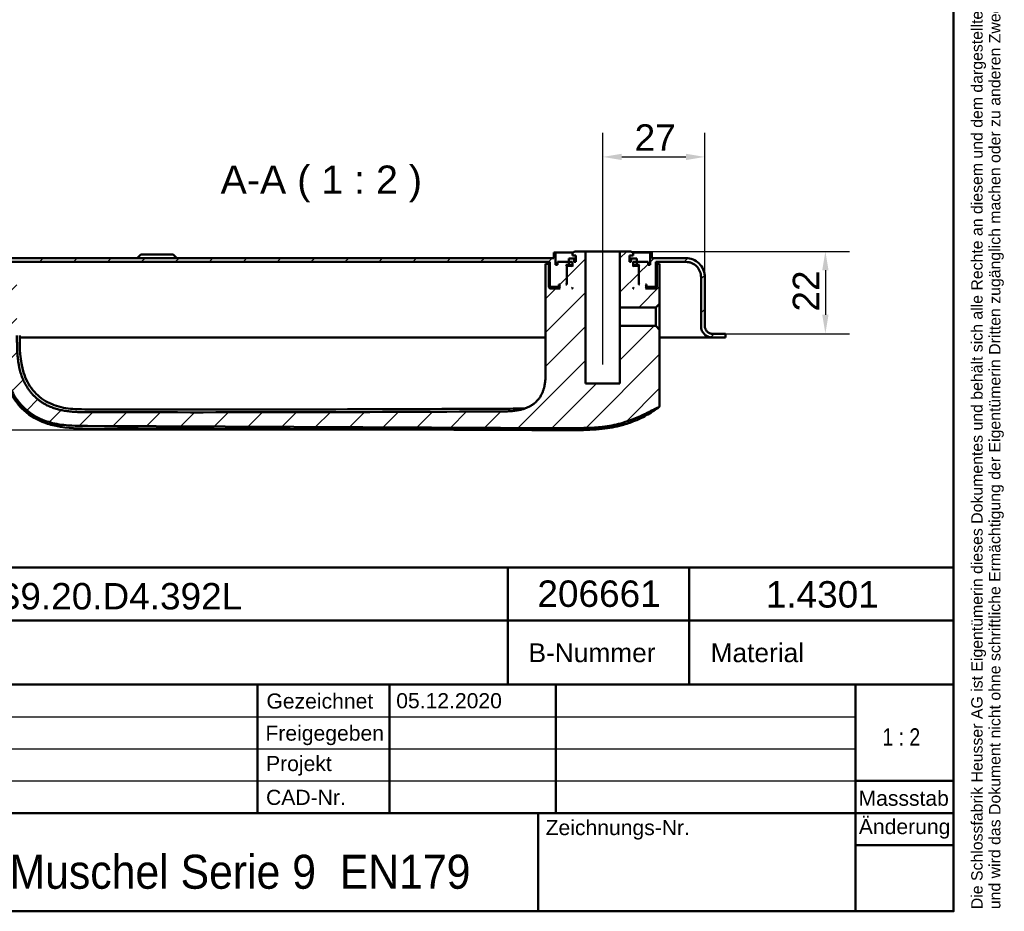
# Model space of a CAD drawing. Header units: millimetres. Extents: x 20 to 833, y 20 to 574.
# Tile 16 of 20: x 573 to 833, y 20 to 256. Entities that reach past the tile are written whole.
import ezdxf
from ezdxf.enums import TextEntityAlignment as Align

# ---------------------------------------------------------------- set-up
doc = ezdxf.new("R2010")
doc.units = ezdxf.units.MM
doc.header["$LTSCALE"] = 2
for name, color, linetype, lineweight in [('Bemaßungen(DIN)', 7, 'Continuous', 25), ('Mittellinie(DIN)', 7, 'Continuous', 25), ('Sichtbare Kanten(DIN)', 7, 'Continuous', 50), ('Skizziergeometrie(DIN)', 7, 'Continuous', 50), ('Skizzierlinie(DIN)', 7, 'Continuous', 25), ('Symbole(DIN)', 7, 'Continuous', 25)]:
    doc.layers.add(name, color=color, linetype=linetype, lineweight=lineweight)
doc.layers.add('Schraffur', color=179, linetype='Continuous', lineweight=9, true_color=0x1e1e47)
doc.styles.add('Aktuell-DIN', font='arial.ttf')
doc.styles.add('Aktuell-DINGroßer Text', font='arial.ttf')
doc.styles.add('STANDARD-DIN~0', font='arial.ttf')
doc.styles.add('Textstil10', font='arial.ttf')
doc.styles.add('Textstil41', font='arial.ttf', dxfattribs={"width": 0.8})
doc.styles.add('Textstil83', font='arial.ttf', dxfattribs={"width": 0.8})
doc.dimstyles.new('CAD-LAN', dxfattribs={"dimscale": 2, "dimtxt": 3.5, "dimasz": 2.5, "dimexe": 3.175, "dimexo": 0, "dimgap": 0.8, "dimtad": 1, "dimrnd": 1e-08, "dimtxsty": 'STANDARD-DIN~0', "dimcen": 0.09, "dimdle": 10, "dimclrd": 250, "dimclre": 250, "dimclrt": 250, "dimadec": 0, "dimazin": 2, "dimtfac": 1, "dimtmove": 0, "dimatfit": 3, "dimfxl": 1, "dimtolj": 1, "dimtzin": 0, "dimlwd": 25, "dimlwe": 25, "dimarcsym": 0})

# ---------------------------------------------------------------- blocks, each defined once
blk = doc.blocks.new('Ränder Standardrahmen')
at = {"layer": 'Skizziergeometrie(DIN)', "flags": 128}
blk.add_lwpolyline([(10, 10), (10, 287), (410, 287), (410, 10), (10, 10)], dxfattribs=at)
blk = doc.blocks.new('Schriftfelder Heusser')
at = {"layer": 'Skizziergeometrie(DIN)'}
for p, q in [((101, 236.92), (291, 236.92)), ((232, 229.92), (232, 236.92)), ((256, 229.92), (256, 236.92)), ((291, 236.92), (291, 229.92)), ((101, 229.92), (291, 229.92)), ((232, 229.92), (232, 221.42)), ((256, 229.92), (256, 221.42)), ((291, 229.92), (291, 191.42)), ((101, 221.42), (291, 221.42)), ((198.85, 221.42), (198.85, 204.42)), ((216.35, 221.42), (216.35, 204.42)), ((238.35, 221.42), (238.35, 204.42)), ((278, 221.42), (278, 191.42)), ((278, 208.67), (291, 208.67)), ((101, 204.42), (291, 204.42)), ((236, 204.42), (236, 191.42)), ((278, 200.17), (291, 200.17)), ((291, 191.42), (101, 191.42))]:
    blk.add_line(p, q, dxfattribs=at)
at = {"layer": 'Skizzierlinie(DIN)'}
for p, q in [((162.35, 217.17), (278, 217.17)), ((162.35, 212.92), (278, 212.92)), ((162.35, 208.67), (278, 208.67))]:
    blk.add_line(p, q, dxfattribs=at)
at = {"layer": 'Symbole(DIN)', "color": 7, "insert": (293.33, 191.7), "char_height": 1.5, "width": 182.3003, "attachment_point": 1, "rotation": 90, "line_spacing_factor": 0.944221, "style": 'Aktuell-DIN'}
blk.add_mtext('\\fArial|b0|i0;\\H1.5000;Die Schlossfabrik Heusser AG ist Eigentümerin dieses Dokumentes und behält sich alle Rechte an diesem und dem dargestellten Gegenstand vor. Der Empfänger anerkennt diese Rechte\\Pund wird das Dokument nicht ohne schriftliche Ermächtigung der Eigentümerin Dritten zugänglich machen oder zu anderen Zwecken verwenden, zu dem es ihm übergeben worden ist.\\P ', dxfattribs=at)
at = {"layer": 'Symbole(DIN)', "color": 179, "true_color": 0x262659, "style": 'Aktuell-DIN'}
for s, insert, char_height, attachment_point in [('B-Nummer', (234.74, 225.62), 2.489, 4), ('Material', (265.02, 225.62), 2.489, 5), ('\\fArial|b0|i0;Gezeichnet', (200.05, 219.23), 2, 4), ('\\fArial|b0|i0;Freigegeben', (199.92, 216), 2, 1), ('\\fArial|b0|i0;Projekt', (200, 211.98), 2, 1), ('\\fArial|b0|i0;CAD-Nr.', (200, 207.5), 2, 1), ('\\fArial|b0|i0;\\H2.0000;Massstab', (284.39, 206.37), 2, 5), ('\\fArial|b0|i0;Zeichnungs-Nr.', (237, 203.5), 2, 1)]:
    blk.add_mtext(s, dxfattribs=dict(at, insert=insert, char_height=char_height, attachment_point=attachment_point))
at = {"layer": 'Symbole(DIN)', "color": 179, "true_color": 0x262659, "insert": (284.51, 202.33), "char_height": 2, "width": 12.1143, "attachment_point": 5, "style": 'Aktuell-DIN'}
blk.add_mtext('\\fArial|b0|i0;Änderung', dxfattribs=at)
at = {"layer": 'Symbole(DIN)', "color": 7, "insert": (143.1, 196.62), "char_height": 4.5, "width": 90.18, "attachment_point": 4, "style": 'Aktuell-DIN'}
blk.add_mtext('\\fArial|b0|i0;\\W0.90;\\H4.5000;Heusser-Muschel Serie 9  EN179', dxfattribs=at)
at = {"layer": 'Symbole(DIN)', "color": 179, "true_color": 0x262659, "style": 'Textstil10'}
blk.add_attdef('ERSTELLUNGSDATUM_001', (217.23, 218.29), '', height=2, dxfattribs=at)
at = {"layer": 'Symbole(DIN)', "color": 179, "true_color": 0x262659}
for tag, height, style, p in [('AUTOR', 2.49, 'Aktuell-DIN', (240.03, 219.26)), ('KONTROLLDATUM', 2, 'Textstil10', (217.42, 215.04)), ('KONTROLLIERT_VON', 2, 'Textstil10', (239.98, 215.05))]:
    blk.add_attdef(tag, text='', height=height, dxfattribs=dict(at, style=style)).set_placement(p, align=Align.MIDDLE_LEFT)
at = {"layer": 'Symbole(DIN)', "color": 7, "style": 'Textstil83', "width": 0.8}
blk.add_attdef('Anfänglicher_Ansichtsmaßstab_001', (281.57, 213.34), '', height=2.3, dxfattribs=at)
at = {"layer": 'Symbole(DIN)', "color": 179, "true_color": 0x262659, "style": 'Textstil10'}
blk.add_attdef('PROJEKT', text='', height=2, dxfattribs=at).set_placement((217.77, 209.72), align=Align.BOTTOM_LEFT)
at = {"layer": 'Symbole(DIN)', "color": 7, "style": 'Textstil41', "width": 0.8}
blk.add_attdef('STATUS', text='', height=5, dxfattribs=at).set_placement((284.53, 195.86), align=Align.MIDDLE_CENTER)
blk = doc.blocks.new('*D23')
at = {"layer": 'Bemaßungen(DIN)', "color": 250, "linetype": 'Continuous', "lineweight": 25, "true_color": 0x3f3f3f, "transparency": 16777216}
for p, q in [((727.13, 199.7), (727.13, 226.05)), ((754.13, 187.9), (754.13, 226.05)), ((732.13, 219.7), (749.13, 219.7))]:
    blk.add_line(p, q, dxfattribs=at)
at = {"layer": 'Bemaßungen(DIN)', "color": 250, "linetype": 'Continuous', "true_color": 0x3f3f3f, "transparency": 16777216}
for points in [[(732.13, 220.53), (732.13, 218.86), (727.13, 219.7)], [(749.13, 220.53), (749.13, 218.86), (754.13, 219.7)]]:
    blk.add_solid(points, dxfattribs=at)
at = {"layer": 'Defpoints', "color": 0, "linetype": 'Continuous', "transparency": 16777216}
for p in [(754.13, 219.7), (727.13, 199.7), (754.13, 187.9)]:
    blk.add_point(p, dxfattribs=at)
at = {"layer": 'Bemaßungen(DIN)', "color": 250, "linetype": 'Continuous', "lineweight": 25, "true_color": 0x3f3f3f, "transparency": 16777216, "insert": (735.56, 228.32), "char_height": 7, "attachment_point": 1, "style": 'STANDARD-DIN~0'}
blk.add_mtext('\\A1;27', dxfattribs=at)
blk = doc.blocks.new('*D24')
at = {"layer": 'Bemaßungen(DIN)', "color": 250, "linetype": 'Continuous', "lineweight": 25, "true_color": 0x3f3f3f, "transparency": 16777216}
for p, q in [((734.63, 194.7), (792.4, 194.7)), ((786.05, 189.7), (786.05, 177.9)), ((758.63, 172.9), (792.4, 172.9))]:
    blk.add_line(p, q, dxfattribs=at)
at = {"layer": 'Bemaßungen(DIN)', "color": 250, "linetype": 'Continuous', "true_color": 0x3f3f3f, "transparency": 16777216}
for points in [[(785.22, 189.7), (786.88, 189.7), (786.05, 194.7)], [(785.22, 177.9), (786.88, 177.9), (786.05, 172.9)]]:
    blk.add_solid(points, dxfattribs=at)
at = {"layer": 'Defpoints', "color": 0, "linetype": 'Continuous', "transparency": 16777216}
for p in [(734.63, 194.7), (758.63, 172.9), (786.05, 172.9)]:
    blk.add_point(p, dxfattribs=at)
at = {"layer": 'Bemaßungen(DIN)', "color": 250, "linetype": 'Continuous', "lineweight": 25, "true_color": 0x3f3f3f, "transparency": 16777216, "insert": (777.42, 178.76), "char_height": 7, "attachment_point": 1, "rotation": 90, "style": 'STANDARD-DIN~0'}
blk.add_mtext('\\A1;22', dxfattribs=at)
blk = doc.blocks.new('*D25')
at = {"layer": 'Bemaßungen(DIN)', "color": 250, "linetype": 'Continuous', "lineweight": 25, "true_color": 0x3f3f3f, "transparency": 16777216}
for p, q in [((545.63, 171.9), (512.53, 171.9)), ((518.88, 152.34), (518.88, 166.9)), ((717.98, 147.34), (512.53, 147.34))]:
    blk.add_line(p, q, dxfattribs=at)
at = {"layer": 'Bemaßungen(DIN)', "color": 250, "linetype": 'Continuous', "true_color": 0x3f3f3f, "transparency": 16777216}
for points in [[(518.05, 166.9), (519.72, 166.9), (518.88, 171.9)], [(518.05, 152.34), (519.72, 152.34), (518.88, 147.34)]]:
    blk.add_solid(points, dxfattribs=at)
at = {"layer": 'Defpoints', "color": 0, "linetype": 'Continuous', "transparency": 16777216}
for p in [(518.88, 171.9), (545.63, 171.9), (717.98, 147.34)]:
    blk.add_point(p, dxfattribs=at)
at = {"layer": 'Bemaßungen(DIN)', "color": 250, "linetype": 'Continuous', "lineweight": 25, "true_color": 0x3f3f3f, "transparency": 16777216, "insert": (510.13, 154.52), "char_height": 7, "attachment_point": 1, "rotation": 90, "style": 'STANDARD-DIN~0'}
blk.add_mtext('\\A1;25', dxfattribs=at)

msp = doc.modelspace()

# ---------------------------------------------------------------- hatches: boundary and pattern name
at = {"layer": 'Schraffur'}
h = msp.add_hatch(dxfattribs=at)
h.set_pattern_fill('ANSI31', color=256, scale=50.8, style=0)
h.set_pattern_definition([(45, (0, 0), (-4.49013, 4.49013), [])])
edge = h.paths.add_edge_path()
edge.add_line((753.135, 187.895), (753.135, 174.895))
edge.add_spline(control_points=[(753.135, 174.895), (753.135, 174.687), (753.156, 174.479), (753.241, 174.077), (753.302, 173.884), (753.541, 173.337), (753.769, 173.009), (754.329, 172.469), (754.654, 172.258), (755.367, 171.969), (755.748, 171.895), (756.135, 171.895)], knot_values=[-0.4735831, -0.4735831, -0.4735831, -0.4735831, -0.4108832, -0.4108832, -0.3500812, -0.3500812, -0.2314327, -0.2314327, -0.1160757, -0.1160757, 0, 0, 0, 0], degree=3, periodic=0)
edge.add_line((756.135, 171.895), (759.635, 171.895))
edge.add_line((759.635, 171.895), (759.635, 172.865))
edge.add_line((759.635, 172.865), (758.635, 172.865))
edge.add_line((758.635, 172.865), (758.635, 172.895))
edge.add_line((758.635, 172.895), (756.135, 172.895))
edge.add_spline(control_points=[(756.135, 172.895), (755.995, 172.895), (755.857, 172.91), (755.589, 172.966), (755.46, 173.007), (755.095, 173.166), (754.877, 173.318), (754.517, 173.692), (754.376, 173.908), (754.184, 174.384), (754.135, 174.638), (754.135, 174.895)], knot_values=[-0.3157143, -0.3157143, -0.3157143, -0.3157143, -0.2739221, -0.2739221, -0.2333875, -0.2333875, -0.1542884, -0.1542884, -0.0773838, -0.0773838, 0, 0, 0, 0], degree=3, periodic=0)
edge.add_line((754.135, 174.895), (754.135, 187.895))
edge.add_spline(control_points=[(754.135, 187.895), (754.135, 188.243), (754.099, 188.589), (753.958, 189.26), (753.855, 189.581), (753.458, 190.494), (753.078, 191.039), (752.144, 191.939), (751.603, 192.292), (750.414, 192.773), (749.78, 192.895), (749.135, 192.895)], knot_values=[-0.7893052, -0.7893052, -0.7893052, -0.7893052, -0.6848053, -0.6848053, -0.5834686, -0.5834686, -0.3857211, -0.3857211, -0.1934595, -0.1934595, 0, 0, 0, 0], degree=3, periodic=0)
edge.add_line((749.135, 192.895), (740.135, 192.895))
edge.add_line((740.135, 192.895), (740.135, 194.395))
edge.add_line((740.135, 194.395), (739.635, 194.395))
edge.add_line((739.635, 194.395), (739.635, 191.095))
edge.add_line((739.635, 191.095), (739.135, 191.095))
edge.add_line((739.135, 191.095), (739.135, 191.895))
edge.add_line((739.135, 191.895), (736.135, 191.895))
edge.add_line((736.135, 191.895), (736.135, 191.095))
edge.add_line((736.135, 191.095), (736.885, 191.095))
edge.add_line((736.885, 191.095), (736.685, 190.895))
edge.add_line((736.685, 190.895), (736.685, 186.095))
edge.add_line((736.685, 186.095), (736.885, 185.895))
edge.add_line((736.885, 185.895), (736.635, 185.895))
edge.add_line((736.635, 185.895), (736.635, 190.695))
edge.add_line((736.635, 190.695), (736.435, 190.895))
edge.add_line((736.435, 190.895), (735.335, 190.895))
edge.add_line((735.335, 190.895), (735.135, 190.695))
edge.add_line((735.135, 190.695), (735.135, 191.895))
edge.add_line((735.135, 191.895), (736.12, 191.895))
edge.add_line((736.12, 191.895), (736.12, 192.795))
edge.add_line((736.12, 192.795), (734.685, 192.795))
edge.add_line((734.685, 192.795), (734.685, 191.895))
edge.add_line((734.685, 191.895), (734.235, 191.895))
edge.add_line((734.235, 191.895), (734.235, 193.595))
edge.add_line((734.235, 193.595), (735.135, 193.595))
edge.add_line((735.135, 193.595), (735.135, 194.195))
edge.add_line((735.135, 194.195), (734.635, 194.695))
edge.add_line((734.635, 194.695), (731.685, 194.695))
edge.add_line((731.685, 194.695), (731.685, 179.854))
edge.add_line((731.685, 179.854), (741.193, 179.854))
edge.add_line((741.193, 179.854), (742.177, 180.838))
edge.add_line((742.177, 180.838), (742.177, 188.895))
edge.add_line((742.177, 188.895), (742.177, 191.395))
edge.add_line((742.177, 191.395), (741.435, 191.395))
edge.add_line((741.435, 191.395), (741.435, 185.195))
edge.add_line((741.435, 185.195), (741.135, 184.895))
edge.add_line((741.135, 184.895), (738.435, 184.895))
edge.add_line((738.435, 184.895), (738.635, 185.095))
edge.add_line((738.635, 185.095), (738.635, 185.695))
edge.add_line((738.635, 185.695), (738.435, 185.895))
edge.add_line((738.435, 185.895), (738.735, 185.895))
edge.add_line((738.735, 185.895), (738.735, 185.395))
edge.add_line((738.735, 185.395), (738.835, 185.295))
edge.add_line((738.835, 185.295), (740.935, 185.295))
edge.add_line((740.935, 185.295), (741.135, 185.495))
edge.add_line((741.135, 185.495), (741.135, 191.895))
edge.add_line((741.135, 191.895), (749.135, 191.895))
edge.add_spline(control_points=[(749.135, 191.895), (749.413, 191.895), (749.69, 191.867), (750.226, 191.754), (750.483, 191.672), (751.213, 191.354), (751.65, 191.05), (752.37, 190.303), (752.652, 189.87), (753.037, 188.919), (753.135, 188.411), (753.135, 187.895)], knot_values=[-0.6314442, -0.6314442, -0.6314442, -0.6314442, -0.5478443, -0.5478443, -0.4667749, -0.4667749, -0.3085769, -0.3085769, -0.1547676, -0.1547676, 0, 0, 0, 0], degree=3, periodic=0)
h.paths.add_polyline_path([(735.135, 184.895), (735.135, 185.095), (735.335, 184.895)], flags=0)
edge = h.paths.add_edge_path()
edge.add_line((563.135, 174.895), (563.135, 187.895))
edge.add_spline(control_points=[(563.135, 187.895), (563.135, 188.174), (563.163, 188.451), (563.276, 188.987), (563.358, 189.244), (563.676, 189.974), (563.98, 190.41), (564.727, 191.13), (565.16, 191.413), (566.111, 191.798), (566.619, 191.895), (567.135, 191.895)], knot_values=[-0.6314442, -0.6314442, -0.6314442, -0.6314442, -0.5478443, -0.5478443, -0.4667749, -0.4667749, -0.3085769, -0.3085769, -0.1547676, -0.1547676, 0, 0, 0, 0], degree=3, periodic=0)
edge.add_line((567.135, 191.895), (713.135, 191.895))
edge.add_line((713.135, 191.895), (713.135, 185.495))
edge.add_line((713.135, 185.495), (713.335, 185.295))
edge.add_line((713.335, 185.295), (715.435, 185.295))
edge.add_line((715.435, 185.295), (715.535, 185.395))
edge.add_line((715.535, 185.395), (715.535, 185.895))
edge.add_line((715.535, 185.895), (715.835, 185.895))
edge.add_line((715.835, 185.895), (715.635, 185.695))
edge.add_line((715.635, 185.695), (715.635, 185.095))
edge.add_line((715.635, 185.095), (715.835, 184.895))
edge.add_line((715.835, 184.895), (713.135, 184.895))
edge.add_line((713.135, 184.895), (712.835, 185.195))
edge.add_line((712.835, 185.195), (712.835, 191.395))
edge.add_line((712.835, 191.395), (711.991, 191.395))
edge.add_line((711.991, 191.395), (711.991, 188.895))
edge.add_line((711.991, 188.895), (711.991, 163.479))
edge.add_spline(control_points=[(711.991, 163.479), (711.991, 159.033), (711.991, 155.475), (708.464, 152.345), (704.437, 152.327), (699.404, 152.305)], knot_values=[0, 0, 0, 0, 0, 0, 1, 1, 1, 1, 1, 1], degree=5, periodic=0)
edge.add_spline(control_points=[(699.404, 152.305), (663.207, 152.147), (627.01, 152.004), (590.814, 152.133)], knot_values=[0.0000183, 0.0000183, 0.0000183, 0.0000183, 10.8591286, 10.8591286, 10.8591286, 10.8591286], degree=3, periodic=0)
edge.add_spline(control_points=[(590.814, 152.133), (584.277, 152.156), (578.317, 152.185), (572.125, 157.862), (572.098, 164.342), (572.064, 172.433)], knot_values=[0, 0, 0, 0, 0, 0, 1, 1, 1, 1, 1, 1], degree=5, periodic=0)
edge.add_spline(control_points=[(572.064, 172.433), (572.033, 179.73), (572.017, 183.617), (572.015, 186.982)], knot_values=[0, 0, 0, 0, 1.0033721, 1.0033721, 1.0033721, 1.0033721], weights=[1.044297, 1.00552, 1.0006869, 1.0000845], degree=3, periodic=0)
edge.add_spline(control_points=[(572.015, 186.982), (572.015, 187.548), (572.015, 188.055), (571.702, 188.395), (571.18, 188.395), (570.604, 188.395)], knot_values=[0, 0, 0, 0, 0, 0, 1, 1, 1, 1, 1, 1], degree=5, periodic=0)
edge.add_line((570.604, 188.395), (569.015, 188.395))
edge.add_spline(control_points=[(569.015, 188.395), (568.909, 188.395), (568.801, 188.395), (568.668, 188.358), (568.63, 188.342), (568.565, 188.296), (568.539, 188.268), (568.492, 188.194), (568.476, 188.146), (568.449, 188.014), (568.449, 187.921), (568.449, 187.83)], knot_values=[-0.0997525, -0.0997525, -0.0997525, -0.0997525, -0.0687231, -0.0687231, -0.0556331, -0.0556331, -0.0432165, -0.0432165, -0.0273736, -0.0273736, -0.0000528, -0.0000528, -0.0000528, -0.0000528], degree=3, periodic=0)
edge.add_spline(control_points=[(568.449, 187.83), (568.449, 185.912), (568.445, 184.081), (568.439, 182.154), (568.433, 180.205), (568.425, 178.199), (568.417, 176.261), (568.412, 174.975), (568.406, 173.69), (568.401, 172.405)], knot_values=[0, 0, 0, 0, 0.4082996, 0.4082996, 0.4082996, 0.82096, 0.82096, 0.82096, 1.0946134, 1.0946134, 1.0946134, 1.0946134], degree=3, periodic=0)
edge.add_spline(control_points=[(568.401, 172.405), (568.396, 171.268), (568.39, 170.129), (568.418, 168.915), (568.446, 167.701), (568.508, 166.634), (568.595, 165.716), (568.77, 163.879), (569.053, 162.383), (569.456, 160.974), (571.07, 155.337), (574.693, 151.455), (579.984, 149.691), (581.307, 149.25), (582.712, 148.936), (584.439, 148.734), (585.302, 148.633), (586.305, 148.558), (587.447, 148.518), (588.589, 148.477), (589.659, 148.474), (590.729, 148.469)], knot_values=[0, 0, 0, 0, 0.2406476, 0.2406476, 0.2406476, 0.4812952, 0.4812952, 0.4812952, 0.9625904, 0.9625904, 0.9625904, 2.8877711, 2.8877711, 2.8877711, 3.3690663, 3.3690663, 3.3690663, 3.6097139, 3.6097139, 3.6097139, 3.8503615, 3.8503615, 3.8503615, 3.8503615], degree=3, periodic=0)
edge.add_line((590.729, 148.469), (718.203, 147.923))
edge.add_spline(control_points=[(718.203, 147.923), (719.668, 147.916), (721.136, 147.909), (722.695, 147.953), (724.255, 147.997), (725.637, 148.087), (726.991, 148.242)], knot_values=[0, 0, 0, 0, 0.4403832, 0.4403832, 0.4403832, 0.8807664, 0.8807664, 0.8807664, 0.8807664], degree=3, periodic=0)
edge.add_spline(control_points=[(726.991, 148.242), (728.771, 148.445), (730.382, 148.751), (731.895, 149.171)], knot_values=[0, 0, 0, 0, 0.5001725, 0.5001725, 0.5001725, 0.5001725], degree=3, periodic=0)
edge.add_spline(control_points=[(731.895, 149.171), (733.43, 149.597), (735.111, 150.212), (736.936, 151.017)], knot_values=[0, 0, 0, 0, 0.5374565, 0.5374565, 0.5374565, 0.5374565], degree=3, periodic=0)
edge.add_spline(control_points=[(736.936, 151.017), (737.4, 151.221), (737.734, 151.375), (738.137, 151.571), (738.541, 151.767), (738.935, 151.969), (739.328, 152.172), (739.427, 152.222), (739.525, 152.273), (739.623, 152.324), (739.918, 152.476), (740.214, 152.628), (740.511, 152.776), (740.561, 152.801), (740.611, 152.825), (740.66, 152.849), (740.71, 152.874), (740.76, 152.898), (740.81, 152.922), (741.059, 153.042), (741.31, 153.158), (741.568, 153.265), (741.619, 153.286), (741.67, 153.307), (741.72, 153.327)], knot_values=[0, 0, 0, 0, 0.1300988, 0.1300988, 0.1300988, 0.2601975, 0.2601975, 0.2601975, 0.2927222, 0.2927222, 0.2927222, 0.3902963, 0.3902963, 0.3902963, 0.4065586, 0.4065586, 0.4065586, 0.422821, 0.422821, 0.422821, 0.5041327, 0.5041327, 0.5041327, 0.5203951, 0.5203951, 0.5203951, 0.5203951], degree=3, periodic=0)
edge.add_spline(control_points=[(741.72, 153.327), (741.813, 153.364), (741.904, 153.398), (742.02, 153.474), (742.057, 153.505), (742.118, 153.585), (742.139, 153.631), (742.177, 153.775), (742.177, 153.879), (742.177, 153.983)], knot_values=[-0.0935252, -0.0935252, -0.0935252, -0.0935252, -0.0642653, -0.0642653, -0.0483657, -0.0483657, -0.0312512, -0.0312512, 0, 0, 0, 0], degree=3, periodic=0)
edge.add_line((742.177, 153.983), (742.177, 173.953))
edge.add_line((742.177, 173.953), (741.193, 174.937))
edge.add_line((741.193, 174.937), (731.685, 174.937))
edge.add_line((731.685, 174.937), (731.685, 159.695))
edge.add_line((731.685, 159.695), (722.585, 159.695))
edge.add_line((722.585, 159.695), (722.585, 194.695))
edge.add_line((722.585, 194.695), (719.635, 194.695))
edge.add_line((719.635, 194.695), (719.135, 194.195))
edge.add_line((719.135, 194.195), (719.135, 193.595))
edge.add_line((719.135, 193.595), (720.035, 193.595))
edge.add_line((720.035, 193.595), (720.035, 191.895))
edge.add_line((720.035, 191.895), (719.585, 191.895))
edge.add_line((719.585, 191.895), (719.585, 192.795))
edge.add_line((719.585, 192.795), (718.149, 192.795))
edge.add_line((718.149, 192.795), (718.149, 191.895))
edge.add_line((718.149, 191.895), (719.135, 191.895))
edge.add_line((719.135, 191.895), (719.135, 190.695))
edge.add_line((719.135, 190.695), (718.935, 190.895))
edge.add_line((718.935, 190.895), (717.835, 190.895))
edge.add_line((717.835, 190.895), (717.635, 190.695))
edge.add_line((717.635, 190.695), (717.635, 185.895))
edge.add_line((717.635, 185.895), (717.385, 185.895))
edge.add_line((717.385, 185.895), (717.585, 186.095))
edge.add_line((717.585, 186.095), (717.585, 190.895))
edge.add_line((717.585, 190.895), (717.385, 191.095))
edge.add_line((717.385, 191.095), (718.135, 191.095))
edge.add_line((718.135, 191.095), (718.135, 191.895))
edge.add_line((718.135, 191.895), (715.135, 191.895))
edge.add_line((715.135, 191.895), (715.135, 191.095))
edge.add_line((715.135, 191.095), (714.635, 191.095))
edge.add_line((714.635, 191.095), (714.635, 194.395))
edge.add_line((714.635, 194.395), (714.135, 194.395))
edge.add_line((714.135, 194.395), (714.135, 192.895))
edge.add_line((714.135, 192.895), (567.135, 192.895))
edge.add_spline(control_points=[(567.135, 192.895), (566.787, 192.895), (566.441, 192.86), (565.77, 192.719), (565.449, 192.616), (564.537, 192.219), (563.991, 191.839), (563.091, 190.905), (562.738, 190.364), (562.257, 189.174), (562.135, 188.54), (562.135, 187.895)], knot_values=[-0.7893052, -0.7893052, -0.7893052, -0.7893052, -0.6848053, -0.6848053, -0.5834686, -0.5834686, -0.3857211, -0.3857211, -0.1934595, -0.1934595, 0, 0, 0, 0], degree=3, periodic=0)
edge.add_line((562.135, 187.895), (562.135, 174.895))
edge.add_spline(control_points=[(562.135, 174.895), (562.135, 174.756), (562.12, 174.618), (562.064, 174.35), (562.023, 174.221), (561.864, 173.856), (561.712, 173.638), (561.339, 173.278), (561.122, 173.137), (560.646, 172.944), (560.393, 172.895), (560.135, 172.895)], knot_values=[-0.3157221, -0.3157221, -0.3157221, -0.3157221, -0.2739221, -0.2739221, -0.2333875, -0.2333875, -0.1542884, -0.1542884, -0.0773838, -0.0773838, -0.0000019, -0.0000019, -0.0000019, -0.0000019], degree=3, periodic=0)
edge.add_line((560.135, 172.895), (545.635, 172.895))
edge.add_line((545.635, 172.895), (545.635, 171.895))
edge.add_line((545.635, 171.895), (560.135, 171.895))
edge.add_spline(control_points=[(560.135, 171.895), (560.343, 171.895), (560.551, 171.917), (560.953, 172.001), (561.146, 172.063), (561.693, 172.301), (562.021, 172.53), (562.561, 173.09), (562.772, 173.414), (563.061, 174.128), (563.135, 174.509), (563.135, 174.895)], knot_values=[-0.4735831, -0.4735831, -0.4735831, -0.4735831, -0.4108832, -0.4108832, -0.3500812, -0.3500812, -0.2314327, -0.2314327, -0.1160757, -0.1160757, 0, 0, 0, 0], degree=3, periodic=0)
h.paths.add_polyline_path([(719.135, 185.095), (719.135, 184.895), (718.935, 184.895)], flags=0)

# ---------------------------------------------------------------- linework, layer by layer
at = {"layer": 'Mittellinie(DIN)', "linetype": 'Continuous'}
msp.add_line((727.135, 164.775), (727.135, 199.695), dxfattribs=at)
at = {"layer": 'Sichtbare Kanten(DIN)'}
for p, q in [((714.135, 192.895), (567.135, 192.895)), ((604.885, 193.895), (603.885, 192.895)), ((604.885, 193.895), (613.385, 193.895)), ((613.385, 193.895), (614.385, 192.895)), ((714.635, 194.395), (714.135, 194.395)), ((714.135, 194.395), (714.135, 192.895)), ((714.635, 191.095), (714.635, 194.395)), ((714.635, 194.395), (719.335, 194.395)), ((719.635, 194.695), (719.135, 194.195)), ((719.135, 194.195), (719.135, 193.595)), ((719.135, 193.595), (720.035, 193.595)), ((722.585, 194.695), (719.635, 194.695)), ((720.035, 193.595), (720.035, 191.895)), ((722.585, 159.695), (722.585, 194.695)), ((731.685, 194.695), (722.585, 194.695)), ((734.635, 194.695), (731.685, 194.695)), ((731.685, 194.695), (731.685, 179.854)), ((734.235, 191.895), (734.235, 193.595)), ((734.235, 193.595), (735.135, 193.595)), ((735.135, 194.195), (734.635, 194.695)), ((734.935, 194.395), (739.635, 194.395)), ((735.135, 193.595), (735.135, 194.195)), ((740.135, 194.395), (739.635, 194.395)), ((739.635, 194.395), (739.635, 191.095)), ((740.135, 192.895), (740.135, 194.395)), ((749.135, 192.895), (740.135, 192.895)), ((567.135, 191.895), (713.135, 191.895)), ((712.835, 191.395), (711.991, 191.395)), ((711.991, 188.895), (711.991, 191.395)), ((711.991, 188.895), (711.991, 191.395)), ((712.835, 185.195), (712.835, 191.395)), ((713.135, 191.395), (712.835, 191.395)), ((713.135, 191.895), (713.135, 185.495)), ((715.135, 191.095), (714.635, 191.095)), ((718.135, 191.895), (715.135, 191.895)), ((715.135, 191.895), (715.135, 191.095)), ((717.585, 190.895), (717.385, 191.095)), ((717.385, 191.095), (718.135, 191.095)), ((717.585, 186.095), (717.585, 190.895)), ((717.585, 190.895), (717.835, 190.895)), ((717.835, 190.895), (717.635, 190.695)), ((717.635, 190.695), (717.635, 185.895)), ((718.935, 190.895), (717.835, 190.895)), ((718.135, 191.095), (718.135, 191.895)), ((718.135, 191.895), (718.149, 191.895)), ((719.135, 191.095), (718.135, 191.095)), ((719.585, 192.795), (718.149, 192.795)), ((718.149, 192.795), (718.149, 191.895)), ((718.149, 191.895), (719.135, 191.895)), ((719.135, 190.695), (718.935, 190.895)), ((719.135, 190.895), (718.935, 190.895)), ((719.135, 191.895), (719.135, 190.695)), ((719.585, 191.895), (719.585, 192.795)), ((720.035, 192.795), (719.585, 192.795)), ((720.035, 191.895), (719.585, 191.895)), ((734.685, 192.795), (734.235, 192.795)), ((734.685, 191.895), (734.235, 191.895)), ((736.12, 192.795), (734.685, 192.795)), ((734.685, 192.795), (734.685, 191.895)), ((735.135, 190.695), (735.135, 191.895)), ((735.135, 191.895), (736.12, 191.895)), ((736.135, 191.095), (735.135, 191.095)), ((735.335, 190.895), (735.135, 190.695)), ((735.335, 190.895), (735.135, 190.895)), ((736.435, 190.895), (735.335, 190.895)), ((736.12, 191.895), (736.12, 192.795)), ((736.12, 191.895), (736.135, 191.895)), ((739.135, 191.895), (736.135, 191.895)), ((736.135, 191.895), (736.135, 191.095)), ((736.135, 191.095), (736.885, 191.095)), ((736.635, 190.695), (736.435, 190.895)), ((736.435, 190.895), (736.685, 190.895)), ((736.635, 185.895), (736.635, 190.695)), ((736.885, 191.095), (736.685, 190.895)), ((736.685, 190.895), (736.685, 186.095)), ((739.135, 191.095), (739.135, 191.895)), ((739.635, 191.095), (739.135, 191.095)), ((741.135, 185.495), (741.135, 191.895)), ((741.135, 191.895), (749.135, 191.895)), ((741.435, 191.395), (741.135, 191.395)), ((742.177, 191.395), (741.435, 191.395)), ((741.435, 191.395), (741.435, 185.195)), ((742.177, 188.895), (742.177, 191.395)), ((711.991, 188.895), (711.991, 163.479)), ((711.991, 188.895), (711.991, 163.479)), ((742.177, 180.838), (742.177, 188.895)), ((742.177, 188.895), (742.177, 180.838)), ((753.135, 187.895), (753.135, 174.895)), ((754.135, 174.895), (754.135, 187.895)), ((754.135, 187.895), (754.135, 187.895)), ((754.135, 174.895), (754.135, 187.895)), ((713.135, 184.895), (712.835, 185.195)), ((715.635, 185.195), (712.835, 185.195)), ((713.135, 185.495), (713.335, 185.295)), ((713.335, 185.295), (715.435, 185.295)), ((715.435, 185.295), (715.535, 185.395)), ((715.435, 185.295), (715.635, 185.295)), ((715.535, 185.395), (715.535, 185.895)), ((715.535, 185.895), (715.835, 185.895)), ((715.635, 185.395), (715.535, 185.395)), ((715.835, 185.895), (715.635, 185.695)), ((715.635, 185.695), (715.635, 185.095)), ((715.635, 185.095), (715.835, 184.895)), ((717.385, 185.895), (717.585, 186.095)), ((717.635, 185.895), (717.385, 185.895)), ((717.635, 186.095), (717.585, 186.095)), ((718.935, 184.895), (719.135, 185.095)), ((719.135, 185.095), (719.135, 184.895)), ((735.135, 184.895), (735.135, 185.095)), ((735.135, 185.095), (735.335, 184.895)), ((736.685, 186.095), (736.635, 186.095)), ((736.885, 185.895), (736.635, 185.895)), ((736.685, 186.095), (736.885, 185.895)), ((738.635, 185.695), (738.435, 185.895)), ((738.435, 185.895), (738.735, 185.895)), ((738.435, 184.895), (738.635, 185.095)), ((738.635, 185.095), (738.635, 185.695)), ((738.735, 185.395), (738.635, 185.395)), ((738.635, 185.295), (738.835, 185.295)), ((741.435, 185.195), (738.635, 185.195)), ((738.735, 185.895), (738.735, 185.395)), ((738.735, 185.395), (738.835, 185.295)), ((738.835, 185.295), (740.935, 185.295)), ((740.935, 185.295), (741.135, 185.495)), ((741.435, 185.195), (741.135, 184.895)), ((715.835, 184.895), (713.135, 184.895)), ((719.135, 184.895), (718.935, 184.895)), ((735.335, 184.895), (735.135, 184.895)), ((741.135, 184.895), (738.435, 184.895)), ((731.685, 179.854), (741.193, 179.854)), ((731.685, 179.854), (731.685, 174.937)), ((741.193, 179.854), (742.177, 180.838)), ((741.193, 179.854), (741.193, 174.937)), ((741.193, 174.937), (731.685, 174.937)), ((731.685, 174.937), (731.685, 159.695)), ((742.177, 173.953), (741.193, 174.937)), ((742.177, 153.983), (742.177, 173.953)), ((742.177, 173.953), (742.177, 153.983)), ((758.635, 172.895), (756.135, 172.895)), ((758.635, 172.865), (758.635, 172.895)), ((758.635, 172.865), (758.635, 172.895)), ((759.635, 172.865), (758.635, 172.865)), ((759.635, 171.895), (759.635, 172.865)), ((759.635, 171.895), (759.635, 172.865)), ((585.673, 171.895), (572.794, 171.895)), ((711.991, 171.895), (585.673, 171.895)), ((756.135, 171.895), (742.177, 171.895)), ((756.135, 171.895), (759.635, 171.895)), ((731.685, 159.695), (722.585, 159.695)), ((718.203, 147.923), (590.729, 148.469))]:
    msp.add_line(p, q, dxfattribs=at)
for points, knots in [([(754.135, 187.895), (754.135, 188.243), (754.099, 188.589), (753.958, 189.26), (753.855, 189.581), (753.458, 190.494), (753.078, 191.039), (752.144, 191.939), (751.603, 192.292), (750.414, 192.773), (749.78, 192.895), (749.135, 192.895)], [-0.78930523, -0.78930523, -0.78930523, -0.78930523, -0.68480532, -0.68480532, -0.58346864, -0.58346864, -0.38572109, -0.38572109, -0.19345948, -0.19345948, 0, 0, 0, 0]), ([(749.135, 191.895), (749.413, 191.895), (749.69, 191.867), (750.226, 191.754), (750.483, 191.672), (751.213, 191.354), (751.65, 191.05), (752.37, 190.303), (752.652, 189.87), (753.037, 188.919), (753.135, 188.411), (753.135, 187.895)], [-0.63144419, -0.63144419, -0.63144419, -0.63144419, -0.54784426, -0.54784426, -0.46677491, -0.46677491, -0.30857687, -0.30857687, -0.15476758, -0.15476758, 0, 0, 0, 0]), ([(726.987, 147.68), (722.633, 147.182), (718.225, 147.361), (706.506, 147.412), (699.17, 147.443), (669.826, 147.569), (647.818, 147.663), (617.557, 147.793), (609.304, 147.828), (594.858, 147.891), (588.562, 147.29), (581.222, 148.719), (579.975, 149.073), (576.784, 150.368), (574.9, 151.588), (572.149, 154.329), (571.119, 155.763), (569.516, 158.869), (568.938, 160.574), (568.092, 164.422), (567.916, 166.606), (567.767, 172.397), (567.856, 176.022), (567.875, 181.104), (567.879, 182.563), (567.885, 184.752), (567.887, 185.481), (567.887, 186.575), (567.885, 186.94), (567.89, 187.4), (567.891, 187.496), (567.897, 187.702), (567.903, 187.814), (567.925, 187.961), (567.935, 188.006), (567.971, 188.129), (568.005, 188.194), (568.092, 188.293), (568.144, 188.33), (568.252, 188.37), (568.299, 188.381), (568.384, 188.391), (568.417, 188.394), (568.471, 188.396), (568.491, 188.396), (568.532, 188.397), (568.553, 188.397), (568.574, 188.397)], [0, 0, 0, 0, 1.3147732, 1.3147732, 3.5156069, 3.5156069, 10.1181079, 10.1181079, 12.5940457, 12.5940457, 14.4517512, 14.4517512, 14.8372417, 14.8372417, 15.4848677, 15.4848677, 16.0022412, 16.0022412, 16.5333209, 16.5333209, 17.1842684, 17.1842684, 18.2712861, 18.2712861, 18.7090006, 18.7090006, 18.9277979, 18.9277979, 19.037268, 19.037268, 19.0659314, 19.0659314, 19.1002429, 19.1002429, 19.1167144, 19.1167144, 19.1500843, 19.1500843, 19.1808225, 19.1808225, 19.1996381, 19.1996381, 19.21058, 19.21058, 19.2165994, 19.2165994, 19.2229076, 19.2229076, 19.2229076, 19.2229076]), ([(742.177, 180.838), (742.177, 180.838), (742.177, 180.838), (742.177, 180.838), (742.176, 180.751), (742.171, 180.396), (742.167, 180.128), (742.16, 179.514), (742.157, 179.128), (742.152, 178.283), (742.15, 177.825), (742.15, 177.395), (742.15, 176.965), (742.152, 176.506), (742.157, 175.66), (742.16, 175.273), (742.167, 174.66), (742.171, 174.394), (742.176, 174.04), (742.177, 173.953), (742.177, 173.953), (742.177, 173.953), (742.177, 173.953)], [1.55009, 1.55009, 1.55009, 1.55009, 1.5501229, 1.5501229, 1.6796868, 1.6796868, 1.8092507, 1.8092507, 1.9380413, 1.9380413, 2.0668318, 2.0668318, 2.0668318, 2.1958916, 2.1958916, 2.3249514, 2.3249514, 2.4542456, 2.4542456, 2.5835399, 2.5835399, 2.5835728, 2.5835728, 2.5835728, 2.5835728]), ([(753.135, 174.895), (753.135, 174.687), (753.156, 174.479), (753.241, 174.077), (753.302, 173.884), (753.541, 173.337), (753.769, 173.009), (754.329, 172.469), (754.654, 172.258), (755.367, 171.969), (755.748, 171.895), (756.135, 171.895)], [-0.47358314, -0.47358314, -0.47358314, -0.47358314, -0.41088319, -0.41088319, -0.35008119, -0.35008119, -0.23143265, -0.23143265, -0.11607569, -0.11607569, 0, 0, 0, 0]), ([(756.135, 172.895), (755.995, 172.895), (755.857, 172.91), (755.589, 172.966), (755.46, 173.007), (755.095, 173.166), (754.877, 173.318), (754.517, 173.692), (754.376, 173.908), (754.184, 174.384), (754.135, 174.638), (754.135, 174.895)], [-0.31571434, -0.31571434, -0.31571434, -0.31571434, -0.27392213, -0.27392213, -0.23338746, -0.23338746, -0.15428844, -0.15428844, -0.07738379, -0.07738379, 0, 0, 0, 0]), ([(590.729, 148.469), (589.659, 148.474), (588.589, 148.477), (587.447, 148.518), (586.305, 148.558), (585.302, 148.633), (584.439, 148.734), (582.712, 148.936), (581.307, 149.25), (579.984, 149.691), (574.693, 151.455), (571.07, 155.337), (569.456, 160.974), (569.053, 162.383), (568.77, 163.879), (568.595, 165.716), (568.508, 166.634), (568.446, 167.701), (568.418, 168.915), (568.39, 170.129), (568.396, 171.268), (568.401, 172.405)], [0, 0, 0, 0, 0.2406476, 0.2406476, 0.2406476, 0.4812952, 0.4812952, 0.4812952, 0.9625904, 0.9625904, 0.9625904, 2.8877711, 2.8877711, 2.8877711, 3.3690663, 3.3690663, 3.3690663, 3.6097139, 3.6097139, 3.6097139, 3.8503615, 3.8503615, 3.8503615, 3.8503615]), ([(572.792, 172.433), (572.806, 169.143), (572.831, 165.754), (574.345, 160.939), (575.168, 159.316), (576.806, 157.304), (577.403, 156.704), (579.366, 155.097), (580.93, 154.289), (584.154, 153.269), (585.848, 153.031), (588.622, 152.873), (589.718, 152.868), (590.814, 152.864)], [0, 0, 0, 0, 0.9871971, 0.9871971, 1.5142072, 1.5142072, 1.7654789, 1.7654789, 2.2752844, 2.2752844, 2.7801551, 2.7801551, 3.108808, 3.108808, 3.108808, 3.108808]), ([(741.72, 153.327), (741.813, 153.364), (741.904, 153.398), (742.02, 153.474), (742.057, 153.505), (742.118, 153.585), (742.139, 153.631), (742.177, 153.775), (742.177, 153.879), (742.177, 153.983)], [-0.093525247, -0.093525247, -0.093525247, -0.093525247, -0.064265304, -0.064265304, -0.048365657, -0.048365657, -0.03125125, -0.03125125, 0, 0, 0, 0]), ([(590.814, 152.864), (624.147, 152.748), (657.481, 152.86), (694.474, 153.017), (698.134, 153.033), (701.794, 153.049)], [0, 0, 0, 0, 10.0001203, 10.0001203, 11.0980219, 11.0980219, 11.0980219, 11.0980219]), ([(701.794, 153.049), (702.861, 153.054), (703.93, 153.053), (705.507, 153.081), (706.026, 153.095), (706.54, 153.118)], [0, 0, 0, 0, 0.32031018, 0.32031018, 0.4743031, 0.4743031, 0.4743031, 0.4743031]), ([(742.015, 153.472), (742.014, 153.471), (742.011, 153.469), (742, 153.461), (741.982, 153.447), (741.934, 153.409), (741.897, 153.38), (741.661, 153.2), (741.406, 153.006), (740.591, 152.449), (740.069, 152.111), (738.954, 151.456), (738.383, 151.142), (737.069, 150.476), (736.302, 150.123), (734.454, 149.374), (733.348, 148.998), (730.517, 148.206), (728.755, 147.882), (726.987, 147.68)], [0.1270288, 0.1270288, 0.1270288, 0.1270288, 0.231747, 0.231747, 0.5607876, 0.5607876, 0.8078686, 0.8078686, 1.1211211, 1.1211211, 1.3900415, 1.3900415, 1.608894, 1.608894, 1.8669623, 1.8669623, 2.2153076, 2.2153076, 2.7492385, 2.7492385, 2.7492385, 2.7492385]), ([(736.936, 151.017), (737.4, 151.221), (737.734, 151.375), (738.137, 151.571), (738.541, 151.767), (738.935, 151.969), (739.328, 152.172), (739.427, 152.222), (739.525, 152.273), (739.623, 152.324), (739.918, 152.476), (740.214, 152.628), (740.511, 152.776), (740.561, 152.801), (740.611, 152.825), (740.66, 152.849), (740.71, 152.874), (740.76, 152.898), (740.81, 152.922), (741.059, 153.042), (741.31, 153.158), (741.568, 153.265), (741.619, 153.286), (741.67, 153.307), (741.72, 153.327)], [0, 0, 0, 0, 0.13009876, 0.13009876, 0.13009876, 0.26019753, 0.26019753, 0.26019753, 0.29272222, 0.29272222, 0.29272222, 0.39029629, 0.39029629, 0.39029629, 0.40655864, 0.40655864, 0.40655864, 0.42282098, 0.42282098, 0.42282098, 0.50413271, 0.50413271, 0.50413271, 0.52039505, 0.52039505, 0.52039505, 0.52039505]), ([(726.991, 148.242), (725.637, 148.087), (724.255, 147.997), (722.695, 147.953), (721.136, 147.909), (719.668, 147.916), (718.203, 147.923)], [0, 0, 0, 0, 0.44038321, 0.44038321, 0.44038321, 0.88076642, 0.88076642, 0.88076642, 0.88076642])]:
    msp.add_open_spline(points, degree=3, knots=knots, dxfattribs=at)
for points, degree in [([(590.814, 152.133), (584.277, 152.156), (578.317, 152.185), (572.125, 157.862), (572.098, 164.342), (572.064, 172.433)], 5), ([(711.991, 163.479), (711.991, 159.033), (711.991, 155.475), (708.464, 152.345), (704.437, 152.327), (699.404, 152.305)], 5), ([(699.404, 152.305), (663.207, 152.147), (627.01, 152.004), (590.814, 152.133)], 3), ([(731.895, 149.171), (730.382, 148.751), (728.771, 148.445), (726.991, 148.242)], 3), ([(731.895, 149.171), (733.43, 149.597), (735.111, 150.212), (736.936, 151.017)], 3)]:
    msp.add_open_spline(points, degree=degree, dxfattribs=at)

# ---------------------------------------------------------------- block references
at = {"xscale": 2, "yscale": 2, "zscale": 2}
msp.add_blockref('Ränder Standardrahmen', (0, 0), dxfattribs=at)
msp.add_blockref('Schriftfelder Heusser', (238, -362.833), dxfattribs=at).add_auto_attribs({'ERSTELLUNGSDATUM_001': '05.12.2020', 'Anfänglicher_Ansichtsmaßstab_001': '1 : 2'})

# ---------------------------------------------------------------- texts
at = {"layer": 'Symbole(DIN)', "color": 7, "insert": (625.961, 207.695), "char_height": 7.4676, "attachment_point": 7, "style": 'Aktuell-DINGroßer Text'}
msp.add_mtext('A-A ( 1 : 2 )', dxfattribs=at)
at = {"layer": 'Symbole(DIN)', "color": 7, "char_height": 7, "attachment_point": 1, "style": 'Aktuell-DIN'}
for s, insert, width in [('{\\fArial|b0|i0;\\H7.0000;Heusser-Muschel S9.20.D4.392L}', (487.659, 106.906), 144.02821), ('{\\fArial|b0|i0;\\H7.0000;206661}', (709.83, 107.58), 32.62043), ('{\\fArial|b0|i0;\\H7.0000;1.4301}', (770.274, 107.401), 29.89939)]:
    msp.add_mtext(s, dxfattribs=dict(at, insert=insert, width=width))

# ---------------------------------------------------------------- dimensions: what is measured, and where the dimension line sits
at = {"layer": 'Bemaßungen(DIN)', "color": 250, "linetype": 'Continuous', "lineweight": 25, "true_color": 0x3f3f3f}
dim = msp.add_linear_dim(base=(754.135, 219.695), p1=(727.135, 199.695), p2=(754.135, 187.895), dimstyle='CAD-LAN', override={"dimgap": 0.8, "dimdec": 2, "dimtol": 0, "dimlim": 0, "dimtp": 0, "dimtm": 0, "dimtdec": 2, "dimtofl": 0, "dimatfit": 1}, dxfattribs=at)
dim.commit()
dim.dimension.update_dxf_attribs({"geometry": '*D23', "text_midpoint": (740.635, 219.695), "dimtype": 160})
for base, p1, p2, angle, picture, middle in [((786.049, 172.895), (734.635, 194.695), (758.635, 172.895), 90, '*D24', (786.049, 183.795)), ((518.883, 171.895), (717.984, 147.341), (545.635, 171.895), 270, '*D25', (518.883, 159.618))]:
    dim = msp.add_linear_dim(base=base, p1=p1, p2=p2, angle=angle, dimstyle='CAD-LAN', override={"dimgap": 0.8, "dimdec": 0, "dimtol": 0, "dimlim": 0, "dimtp": 0, "dimtm": 0, "dimtdec": 2, "dimtofl": 0, "dimatfit": 1}, dxfattribs=at)
    dim.commit()
    dim.dimension.update_dxf_attribs({"geometry": picture, "text_midpoint": middle, "dimtype": 160})

doc.saveas('drawing.dxf')
